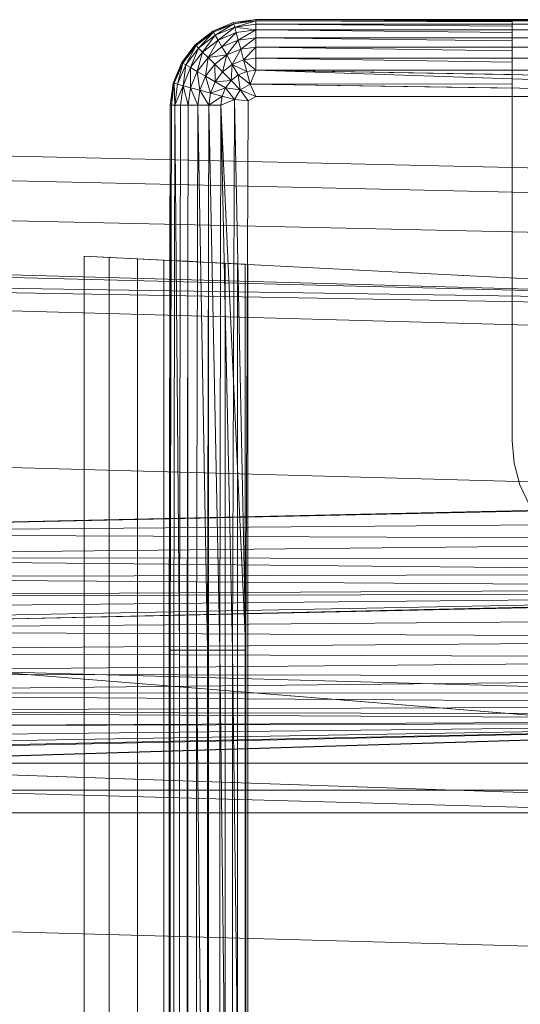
# Model space of a CAD drawing. Header units: metres. Extents: x 391.1 to 427.5, y 12.5 to 28.4.
# Tile 120 of 209: x 406.9862 to 407.072, y 26.4869 to 26.6556. Entities that reach past the tile are written whole.
import ezdxf

# ---------------------------------------------------------------- set-up
doc = ezdxf.new("R2010")
doc.units = ezdxf.units.M
doc.layers.add('A-DETL-____-MBND', color=7, linetype='Continuous', lineweight=18)

# ---------------------------------------------------------------- blocks, each defined once
blk = doc.blocks.new('Family - Inodor PA-152140-03_CLI_AIGUA_P0A')
at = {"layer": 'A-DETL-____-MBND', "color": 253, "true_color": 0xaaaaaa}
for p, q in [((0.56991, 0.40094), (0.57344, 0.40241)), ((0.56991, 0.40094), (0.57344, 0.40241)), ((0.56991, 0.40094), (0.57344, 0.40241)), ((0.57344, 0.40241), (0.56991, 0.40094)), ((0.57349, 0.40221), (0.56991, 0.40094)), ((0.57349, 0.40221), (0.56991, 0.40094)), ((0.57349, 0.40221), (0.57001, 0.40077)), ((0.57349, 0.40221), (0.57001, 0.40077)), ((0.57349, 0.40221), (0.57001, 0.40077)), ((0.57349, 0.40221), (0.57031, 0.40025)), ((0.57349, 0.40221), (0.57031, 0.40025)), ((0.57365, 0.40164), (0.57031, 0.40025)), ((0.57365, 0.40164), (0.57031, 0.40025)), ((0.57365, 0.40164), (0.57031, 0.40025)), ((0.57365, 0.40164), (0.57079, 0.39941)), ((0.57365, 0.40164), (0.57079, 0.39941)), ((0.57344, 0.40241), (0.57723, 0.40291)), ((0.57344, 0.40241), (0.57723, 0.40291)), ((0.57344, 0.40241), (0.57723, 0.40291)), ((0.57723, 0.40291), (0.57344, 0.40241)), ((0.57349, 0.40221), (0.57344, 0.40241)), ((0.57349, 0.40221), (0.57344, 0.40241)), ((0.57344, 0.40241), (0.57349, 0.40221)), ((0.57723, 0.40291), (0.57349, 0.40221)), ((0.57723, 0.40291), (0.57349, 0.40221)), ((0.57723, 0.40271), (0.57349, 0.40221)), ((0.57723, 0.40271), (0.57349, 0.40221)), ((0.57723, 0.40271), (0.57349, 0.40221)), ((0.57365, 0.40164), (0.57349, 0.40221)), ((0.57365, 0.40164), (0.57349, 0.40221)), ((0.57349, 0.40221), (0.57365, 0.40164)), ((0.57723, 0.40271), (0.57365, 0.40164)), ((0.57723, 0.40271), (0.57365, 0.40164)), ((0.57723, 0.40211), (0.57365, 0.40164)), ((0.57723, 0.40211), (0.57365, 0.40164)), ((0.57723, 0.40211), (0.57365, 0.40164)), ((0.5739, 0.4007), (0.57365, 0.40164)), ((0.57723, 0.40114), (0.57365, 0.40164)), ((0.57365, 0.40164), (0.57723, 0.40114)), ((0.57365, 0.40164), (0.5739, 0.4007)), ((0.57365, 0.40164), (0.5739, 0.4007)), ((0.57723, 0.40291), (0.71226, 0.40291)), ((0.57723, 0.40271), (0.57723, 0.40291)), ((0.57723, 0.40291), (0.71226, 0.40291)), ((0.57723, 0.40291), (0.71226, 0.40291)), ((0.71226, 0.40291), (0.57723, 0.40291)), ((0.62119, 0.40284), (0.57723, 0.40291)), ((0.57723, 0.40271), (0.57723, 0.40291)), ((0.62119, 0.40284), (0.57723, 0.40291)), ((0.57723, 0.40291), (0.57723, 0.40271)), ((0.71226, 0.40271), (0.57723, 0.40271)), ((0.57723, 0.40211), (0.57723, 0.40271)), ((0.62119, 0.40271), (0.57723, 0.40271)), ((0.62119, 0.40251), (0.57723, 0.40271)), ((0.57723, 0.40271), (0.62119, 0.40271)), ((0.57723, 0.40211), (0.57723, 0.40271)), ((0.62119, 0.40251), (0.57723, 0.40271)), ((0.57723, 0.40271), (0.57723, 0.40211)), ((0.71226, 0.40211), (0.57723, 0.40211)), ((0.57723, 0.40211), (0.57723, 0.40114)), ((0.62119, 0.40211), (0.57723, 0.40211)), ((0.62119, 0.40179), (0.57723, 0.40211)), ((0.57723, 0.40211), (0.62119, 0.40211)), ((0.57723, 0.40211), (0.57723, 0.40114)), ((0.57723, 0.40114), (0.57723, 0.40211)), ((0.62119, 0.40179), (0.57723, 0.40211)), ((0.62119, 0.4029), (0.67979, 0.4029)), ((0.62119, 0.4029), (0.62119, 0.40284)), ((0.62119, 0.40271), (0.62119, 0.40284)), ((0.62119, 0.40251), (0.62119, 0.40271)), ((0.62119, 0.40211), (0.62119, 0.40251)), ((0.62119, 0.40179), (0.62119, 0.40211)), ((0.62119, 0.40114), (0.62119, 0.40179)), ((0.56687, 0.39862), (0.56991, 0.40094)), ((0.56687, 0.39862), (0.56991, 0.40094)), ((0.56687, 0.39862), (0.56991, 0.40094)), ((0.56991, 0.40094), (0.56687, 0.39862)), ((0.57001, 0.40077), (0.56687, 0.39862)), ((0.57001, 0.40077), (0.56687, 0.39862)), ((0.57001, 0.40077), (0.56702, 0.39847)), ((0.57001, 0.40077), (0.56702, 0.39847)), ((0.57001, 0.40077), (0.56702, 0.39847)), ((0.57001, 0.40077), (0.56744, 0.39805)), ((0.57001, 0.40077), (0.56744, 0.39805)), ((0.57031, 0.40025), (0.56744, 0.39805)), ((0.57031, 0.40025), (0.56744, 0.39805)), ((0.57031, 0.40025), (0.56744, 0.39805)), ((0.57031, 0.40025), (0.56812, 0.39736)), ((0.57031, 0.40025), (0.56812, 0.39736)), ((0.57001, 0.40077), (0.56991, 0.40094)), ((0.57001, 0.40077), (0.56991, 0.40094)), ((0.56991, 0.40094), (0.57001, 0.40077)), ((0.57031, 0.40025), (0.57001, 0.40077)), ((0.57031, 0.40025), (0.57001, 0.40077)), ((0.57001, 0.40077), (0.57031, 0.40025)), ((0.57079, 0.39941), (0.57031, 0.40025)), ((0.57079, 0.39941), (0.57031, 0.40025)), ((0.57031, 0.40025), (0.57079, 0.39941)), ((0.5739, 0.4007), (0.57079, 0.39941)), ((0.5739, 0.4007), (0.57079, 0.39941)), ((0.5739, 0.4007), (0.57079, 0.39941)), ((0.5739, 0.4007), (0.57145, 0.39827)), ((0.5739, 0.4007), (0.57145, 0.39827)), ((0.57723, 0.40114), (0.5739, 0.4007)), ((0.57723, 0.40114), (0.5739, 0.4007)), ((0.57723, 0.40114), (0.5739, 0.4007)), ((0.57424, 0.39942), (0.5739, 0.4007)), ((0.57424, 0.39942), (0.5739, 0.4007)), ((0.5739, 0.4007), (0.57424, 0.39942)), ((0.57723, 0.40114), (0.57424, 0.39942)), ((0.57723, 0.40114), (0.57424, 0.39942)), ((0.71226, 0.40114), (0.57723, 0.40114)), ((0.57723, 0.39982), (0.57723, 0.40114)), ((0.62119, 0.40114), (0.57723, 0.40114)), ((0.62119, 0.40071), (0.57723, 0.40114)), ((0.57723, 0.40114), (0.62119, 0.40114)), ((0.57723, 0.39982), (0.57723, 0.40114)), ((0.62119, 0.40071), (0.57723, 0.40114)), ((0.57723, 0.40114), (0.57723, 0.39982)), ((0.62119, 0.40071), (0.62119, 0.40114)), ((0.62119, 0.39982), (0.62119, 0.40071)), ((0.56455, 0.39558), (0.56687, 0.39862)), ((0.56455, 0.39558), (0.56687, 0.39862)), ((0.56455, 0.39558), (0.56687, 0.39862)), ((0.56687, 0.39862), (0.56455, 0.39558)), ((0.56687, 0.39862), (0.56472, 0.39548)), ((0.56687, 0.39862), (0.56472, 0.39548)), ((0.56702, 0.39847), (0.56472, 0.39548)), ((0.56702, 0.39847), (0.56472, 0.39548)), ((0.56702, 0.39847), (0.56472, 0.39548)), ((0.56702, 0.39847), (0.56524, 0.39518)), ((0.56702, 0.39847), (0.56524, 0.39518)), ((0.56702, 0.39847), (0.56687, 0.39862)), ((0.56702, 0.39847), (0.56687, 0.39862)), ((0.56687, 0.39862), (0.56702, 0.39847)), ((0.56744, 0.39805), (0.56702, 0.39847)), ((0.56744, 0.39805), (0.56702, 0.39847)), ((0.56702, 0.39847), (0.56744, 0.39805)), ((0.57079, 0.39941), (0.56812, 0.39736)), ((0.57079, 0.39941), (0.56812, 0.39736)), ((0.57079, 0.39941), (0.56812, 0.39736)), ((0.57079, 0.39941), (0.56906, 0.39643)), ((0.57079, 0.39941), (0.56906, 0.39643)), ((0.57145, 0.39827), (0.56906, 0.39643)), ((0.57145, 0.39827), (0.56906, 0.39643)), ((0.57145, 0.39827), (0.56906, 0.39643)), ((0.57145, 0.39827), (0.57079, 0.39941)), ((0.57145, 0.39827), (0.57079, 0.39941)), ((0.57079, 0.39941), (0.57145, 0.39827)), ((0.57424, 0.39942), (0.57145, 0.39827)), ((0.57424, 0.39942), (0.57145, 0.39827)), ((0.57424, 0.39942), (0.57145, 0.39827)), ((0.57227, 0.39686), (0.57145, 0.39827)), ((0.57227, 0.39686), (0.57145, 0.39827)), ((0.57145, 0.39827), (0.57227, 0.39686)), ((0.57424, 0.39942), (0.57227, 0.39686)), ((0.57424, 0.39942), (0.57227, 0.39686)), ((0.57723, 0.39982), (0.57424, 0.39942)), ((0.57723, 0.39982), (0.57424, 0.39942)), ((0.57723, 0.39982), (0.57424, 0.39942)), ((0.57466, 0.39785), (0.57424, 0.39942)), ((0.57466, 0.39785), (0.57424, 0.39942)), ((0.57424, 0.39942), (0.57466, 0.39785)), ((0.57723, 0.39982), (0.57466, 0.39785)), ((0.57723, 0.39982), (0.57466, 0.39785)), ((0.57723, 0.39819), (0.57466, 0.39785)), ((0.57723, 0.39819), (0.57466, 0.39785)), ((0.57723, 0.39819), (0.57466, 0.39785)), ((0.57723, 0.39819), (0.57515, 0.39603)), ((0.57723, 0.39819), (0.57515, 0.39603)), ((0.71226, 0.39982), (0.57723, 0.39982)), ((0.57723, 0.39819), (0.57723, 0.39982)), ((0.62119, 0.39982), (0.57723, 0.39982)), ((0.62119, 0.39929), (0.57723, 0.39982)), ((0.57723, 0.39982), (0.62119, 0.39982)), ((0.57723, 0.39819), (0.57723, 0.39982)), ((0.62119, 0.39929), (0.57723, 0.39982)), ((0.57723, 0.39982), (0.57723, 0.39819)), ((0.71226, 0.39819), (0.57723, 0.39819)), ((0.57723, 0.39631), (0.57723, 0.39819)), ((0.62119, 0.39819), (0.57723, 0.39819)), ((0.62119, 0.39758), (0.57723, 0.39819)), ((0.57723, 0.39819), (0.62119, 0.39819)), ((0.57723, 0.39631), (0.57723, 0.39819)), ((0.62119, 0.39758), (0.57723, 0.39819)), ((0.57723, 0.39819), (0.57723, 0.39631)), ((0.62119, 0.39929), (0.62119, 0.39982)), ((0.62119, 0.39819), (0.62119, 0.39929)), ((0.62119, 0.39758), (0.62119, 0.39819)), ((0.56744, 0.39805), (0.56524, 0.39518)), ((0.56744, 0.39805), (0.56524, 0.39518)), ((0.56744, 0.39805), (0.56524, 0.39518)), ((0.56744, 0.39805), (0.56608, 0.3947)), ((0.56744, 0.39805), (0.56608, 0.3947)), ((0.56812, 0.39736), (0.56608, 0.3947)), ((0.56812, 0.39736), (0.56608, 0.3947)), ((0.56812, 0.39736), (0.56608, 0.3947)), ((0.56812, 0.39736), (0.56722, 0.39404)), ((0.56812, 0.39736), (0.56722, 0.39404)), ((0.56812, 0.39736), (0.56744, 0.39805)), ((0.56812, 0.39736), (0.56744, 0.39805)), ((0.56744, 0.39805), (0.56812, 0.39736)), ((0.56906, 0.39643), (0.56812, 0.39736)), ((0.56906, 0.39643), (0.56812, 0.39736)), ((0.56812, 0.39736), (0.56906, 0.39643)), ((0.57227, 0.39686), (0.56906, 0.39643)), ((0.57227, 0.39686), (0.56906, 0.39643)), ((0.57227, 0.39686), (0.57021, 0.39528)), ((0.57227, 0.39686), (0.57021, 0.39528)), ((0.57227, 0.39686), (0.57021, 0.39528)), ((0.57227, 0.39686), (0.57154, 0.39395)), ((0.57227, 0.39686), (0.57154, 0.39395)), ((0.57466, 0.39785), (0.57227, 0.39686)), ((0.57466, 0.39785), (0.57227, 0.39686)), ((0.57466, 0.39785), (0.57227, 0.39686)), ((0.57321, 0.39523), (0.57227, 0.39686)), ((0.57321, 0.39523), (0.57227, 0.39686)), ((0.57227, 0.39686), (0.57321, 0.39523)), ((0.57466, 0.39785), (0.57321, 0.39523)), ((0.57466, 0.39785), (0.57321, 0.39523)), ((0.57515, 0.39603), (0.57466, 0.39785)), ((0.57515, 0.39603), (0.57466, 0.39785)), ((0.57466, 0.39785), (0.57515, 0.39603)), ((0.62119, 0.39631), (0.62119, 0.39758)), ((0.56308, 0.39205), (0.56455, 0.39558)), ((0.56308, 0.39205), (0.56455, 0.39558)), ((0.56308, 0.39205), (0.56455, 0.39558)), ((0.56455, 0.39558), (0.56308, 0.39205)), ((0.56455, 0.39558), (0.56328, 0.392)), ((0.56455, 0.39558), (0.56328, 0.392)), ((0.56472, 0.39548), (0.56328, 0.392)), ((0.56472, 0.39548), (0.56328, 0.392)), ((0.56472, 0.39548), (0.56328, 0.392)), ((0.56472, 0.39548), (0.56385, 0.39184)), ((0.56472, 0.39548), (0.56385, 0.39184)), ((0.56524, 0.39518), (0.56385, 0.39184)), ((0.56524, 0.39518), (0.56385, 0.39184)), ((0.56524, 0.39518), (0.56385, 0.39184)), ((0.56472, 0.39548), (0.56455, 0.39558)), ((0.56472, 0.39548), (0.56455, 0.39558)), ((0.56455, 0.39558), (0.56472, 0.39548)), ((0.56524, 0.39518), (0.56472, 0.39548)), ((0.56524, 0.39518), (0.56472, 0.39548)), ((0.56472, 0.39548), (0.56524, 0.39518)), ((0.56524, 0.39518), (0.56479, 0.39159)), ((0.56524, 0.39518), (0.56479, 0.39159)), ((0.56608, 0.3947), (0.56524, 0.39518)), ((0.56608, 0.3947), (0.56524, 0.39518)), ((0.56524, 0.39518), (0.56608, 0.3947)), ((0.56906, 0.39643), (0.56722, 0.39404)), ((0.56906, 0.39643), (0.56722, 0.39404)), ((0.56906, 0.39643), (0.56722, 0.39404)), ((0.56906, 0.39643), (0.56863, 0.39322)), ((0.56906, 0.39643), (0.56863, 0.39322)), ((0.57021, 0.39528), (0.56863, 0.39322)), ((0.57021, 0.39528), (0.56863, 0.39322)), ((0.57021, 0.39528), (0.56863, 0.39322)), ((0.57021, 0.39528), (0.56906, 0.39643)), ((0.57021, 0.39528), (0.56906, 0.39643)), ((0.56906, 0.39643), (0.57021, 0.39528)), ((0.57154, 0.39395), (0.57021, 0.39528)), ((0.57154, 0.39395), (0.57021, 0.39528)), ((0.57021, 0.39528), (0.57154, 0.39395)), ((0.57021, 0.39528), (0.57026, 0.39228)), ((0.57021, 0.39528), (0.57026, 0.39228)), ((0.57321, 0.39523), (0.57154, 0.39395)), ((0.57321, 0.39523), (0.57154, 0.39395)), ((0.57321, 0.39523), (0.57154, 0.39395)), ((0.57321, 0.39523), (0.57301, 0.39248)), ((0.57321, 0.39523), (0.57301, 0.39248)), ((0.57515, 0.39603), (0.57321, 0.39523)), ((0.57515, 0.39603), (0.57321, 0.39523)), ((0.57515, 0.39603), (0.57321, 0.39523)), ((0.57425, 0.39343), (0.57321, 0.39523)), ((0.57569, 0.39402), (0.57321, 0.39523)), ((0.57321, 0.39523), (0.57569, 0.39402)), ((0.57321, 0.39523), (0.57425, 0.39343)), ((0.57321, 0.39523), (0.57425, 0.39343)), ((0.57723, 0.39631), (0.57515, 0.39603)), ((0.57723, 0.39631), (0.57515, 0.39603)), ((0.57723, 0.39631), (0.57515, 0.39603)), ((0.57515, 0.39603), (0.57569, 0.39402)), ((0.57723, 0.39423), (0.57515, 0.39603)), ((0.57515, 0.39603), (0.57569, 0.39402)), ((0.57515, 0.39603), (0.57723, 0.39423)), ((0.57515, 0.39603), (0.57569, 0.39402)), ((0.71226, 0.39631), (0.57723, 0.39631)), ((0.57723, 0.39631), (0.57723, 0.39423)), ((0.62119, 0.39631), (0.57723, 0.39631)), ((0.62119, 0.39563), (0.57723, 0.39631)), ((0.57723, 0.39631), (0.62119, 0.39631)), ((0.57723, 0.39631), (0.57723, 0.39423)), ((0.57723, 0.39423), (0.57723, 0.39631)), ((0.62119, 0.39563), (0.57723, 0.39631)), ((0.62119, 0.39563), (0.62119, 0.39631)), ((0.62119, 0.39423), (0.62119, 0.39563)), ((0.56608, 0.3947), (0.56479, 0.39159)), ((0.56608, 0.3947), (0.56479, 0.39159)), ((0.56608, 0.3947), (0.56479, 0.39159)), ((0.56608, 0.3947), (0.56607, 0.39125)), ((0.56608, 0.3947), (0.56607, 0.39125)), ((0.56722, 0.39404), (0.56607, 0.39125)), ((0.56722, 0.39404), (0.56607, 0.39125)), ((0.56722, 0.39404), (0.56607, 0.39125)), ((0.56722, 0.39404), (0.56608, 0.3947)), ((0.56722, 0.39404), (0.56608, 0.3947)), ((0.56608, 0.3947), (0.56722, 0.39404)), ((0.56863, 0.39322), (0.56722, 0.39404)), ((0.56863, 0.39322), (0.56722, 0.39404)), ((0.56722, 0.39404), (0.56863, 0.39322)), ((0.56722, 0.39404), (0.56764, 0.39083)), ((0.56722, 0.39404), (0.56764, 0.39083)), ((0.56863, 0.39322), (0.56764, 0.39083)), ((0.56863, 0.39322), (0.56764, 0.39083)), ((0.56863, 0.39322), (0.56764, 0.39083)), ((0.57026, 0.39228), (0.56863, 0.39322)), ((0.57026, 0.39228), (0.56863, 0.39322)), ((0.56863, 0.39322), (0.57026, 0.39228)), ((0.56863, 0.39322), (0.56946, 0.39034)), ((0.56863, 0.39322), (0.56946, 0.39034)), ((0.57154, 0.39395), (0.57026, 0.39228)), ((0.57154, 0.39395), (0.57026, 0.39228)), ((0.57154, 0.39395), (0.57026, 0.39228)), ((0.57301, 0.39248), (0.57154, 0.39395)), ((0.57301, 0.39248), (0.57154, 0.39395)), ((0.57154, 0.39395), (0.57301, 0.39248)), ((0.57425, 0.39343), (0.57301, 0.39248)), ((0.57425, 0.39343), (0.57301, 0.39248)), ((0.57425, 0.39343), (0.57301, 0.39248)), ((0.57569, 0.39402), (0.57425, 0.39343)), ((0.57569, 0.39402), (0.57425, 0.39343)), ((0.57569, 0.39402), (0.57425, 0.39343)), ((0.57626, 0.39188), (0.57425, 0.39343)), ((0.57425, 0.39343), (0.57458, 0.39091)), ((0.57626, 0.39188), (0.57425, 0.39343)), ((0.57425, 0.39343), (0.57458, 0.39091)), ((0.57425, 0.39343), (0.57626, 0.39188)), ((0.57425, 0.39343), (0.57458, 0.39091)), ((0.57723, 0.39423), (0.57569, 0.39402)), ((0.57723, 0.39423), (0.57569, 0.39402)), ((0.57723, 0.39423), (0.57569, 0.39402)), ((0.57626, 0.39188), (0.57569, 0.39402)), ((0.57626, 0.39188), (0.57569, 0.39402)), ((0.57569, 0.39402), (0.57626, 0.39188)), ((0.57723, 0.39423), (0.57626, 0.39188)), ((0.57723, 0.39423), (0.57626, 0.39188)), ((0.57626, 0.39188), (0.57723, 0.39423)), ((0.71226, 0.39423), (0.57723, 0.39423)), ((0.71226, 0.39201), (0.57723, 0.39423)), ((0.71226, 0.38973), (0.57723, 0.39423)), ((0.62119, 0.39423), (0.57723, 0.39423)), ((0.62119, 0.3935), (0.57723, 0.39423)), ((0.57723, 0.39423), (0.62119, 0.39423)), ((0.62119, 0.3935), (0.57723, 0.39423)), ((0.62119, 0.3935), (0.62119, 0.39423)), ((0.62119, 0.39192), (0.62119, 0.3935)), ((0.56258, 0.38826), (0.56308, 0.39205)), ((0.56258, 0.38826), (0.56308, 0.39205)), ((0.56258, 0.38826), (0.56308, 0.39205)), ((0.56308, 0.39205), (0.56258, 0.38826)), ((0.56308, 0.39205), (0.56278, 0.38826)), ((0.56308, 0.39205), (0.56278, 0.38826)), ((0.56328, 0.392), (0.56278, 0.38826)), ((0.56328, 0.392), (0.56278, 0.38826)), ((0.56328, 0.392), (0.56278, 0.38826)), ((0.56328, 0.392), (0.56308, 0.39205)), ((0.56328, 0.392), (0.56308, 0.39205)), ((0.56308, 0.39205), (0.56328, 0.392)), ((0.56385, 0.39184), (0.56328, 0.392)), ((0.56385, 0.39184), (0.56328, 0.392)), ((0.56328, 0.392), (0.56385, 0.39184)), ((0.56328, 0.392), (0.56338, 0.38826)), ((0.56328, 0.392), (0.56338, 0.38826)), ((0.56385, 0.39184), (0.56338, 0.38826)), ((0.56385, 0.39184), (0.56338, 0.38826)), ((0.56385, 0.39184), (0.56338, 0.38826)), ((0.56479, 0.39159), (0.56338, 0.38826)), ((0.56479, 0.39159), (0.56338, 0.38826)), ((0.56479, 0.39159), (0.56385, 0.39184)), ((0.56479, 0.39159), (0.56385, 0.39184)), ((0.56385, 0.39184), (0.56479, 0.39159)), ((0.56435, 0.38826), (0.56479, 0.39159)), ((0.56479, 0.39159), (0.56435, 0.38826)), ((0.56479, 0.39159), (0.56435, 0.38826)), ((0.56607, 0.39125), (0.56479, 0.39159)), ((0.56607, 0.39125), (0.56479, 0.39159)), ((0.56479, 0.39159), (0.56607, 0.39125)), ((0.56479, 0.39159), (0.56567, 0.38826)), ((0.56479, 0.39159), (0.56567, 0.38826)), ((0.57026, 0.39228), (0.56946, 0.39034)), ((0.57026, 0.39228), (0.56946, 0.39034)), ((0.57026, 0.39228), (0.56946, 0.39034)), ((0.57301, 0.39248), (0.57026, 0.39228)), ((0.57301, 0.39248), (0.57026, 0.39228)), ((0.57206, 0.39124), (0.57026, 0.39228)), ((0.57206, 0.39124), (0.57026, 0.39228)), ((0.57026, 0.39228), (0.57206, 0.39124)), ((0.57301, 0.39248), (0.57206, 0.39124)), ((0.57301, 0.39248), (0.57206, 0.39124)), ((0.57301, 0.39248), (0.57206, 0.39124)), ((0.57458, 0.39091), (0.57301, 0.39248)), ((0.57458, 0.39091), (0.57301, 0.39248)), ((0.57301, 0.39248), (0.57458, 0.39091)), ((0.57626, 0.39188), (0.57458, 0.39091)), ((0.57626, 0.39188), (0.57458, 0.39091)), ((0.62119, 0.39192), (0.57626, 0.39188)), ((0.57626, 0.39188), (0.62119, 0.39192)), ((0.71226, 0.38973), (0.57626, 0.39188)), ((0.57626, 0.39188), (0.57723, 0.38973)), ((0.62119, 0.39117), (0.57626, 0.39188)), ((0.57723, 0.38973), (0.57626, 0.39188)), ((0.62119, 0.39117), (0.57626, 0.39188)), ((0.57626, 0.39188), (0.57723, 0.38973)), ((0.62119, 0.39117), (0.62119, 0.39192)), ((0.56607, 0.39125), (0.56567, 0.38826)), ((0.56607, 0.39125), (0.56567, 0.38826)), ((0.56607, 0.39125), (0.56567, 0.38826)), ((0.56764, 0.39083), (0.56607, 0.39125)), ((0.56764, 0.39083), (0.56607, 0.39125)), ((0.56607, 0.39125), (0.56764, 0.39083)), ((0.56607, 0.39125), (0.5673, 0.38826)), ((0.56607, 0.39125), (0.5673, 0.38826)), ((0.56764, 0.39083), (0.5673, 0.38826)), ((0.56764, 0.39083), (0.5673, 0.38826)), ((0.56764, 0.39083), (0.5673, 0.38826)), ((0.56946, 0.39034), (0.56764, 0.39083)), ((0.56946, 0.39034), (0.56764, 0.39083)), ((0.56764, 0.39083), (0.56946, 0.39034)), ((0.56764, 0.39083), (0.56918, 0.38826)), ((0.56764, 0.39083), (0.56918, 0.38826)), ((0.56946, 0.39034), (0.56918, 0.38826)), ((0.56946, 0.39034), (0.56918, 0.38826)), ((0.56946, 0.39034), (0.56918, 0.38826)), ((0.57147, 0.3898), (0.56918, 0.38826)), ((0.57147, 0.3898), (0.56918, 0.38826)), ((0.57206, 0.39124), (0.56946, 0.39034)), ((0.57206, 0.39124), (0.56946, 0.39034)), ((0.57147, 0.3898), (0.56946, 0.39034)), ((0.57147, 0.3898), (0.56946, 0.39034)), ((0.56946, 0.39034), (0.57147, 0.3898)), ((0.57126, 0.38826), (0.57147, 0.3898)), ((0.57147, 0.3898), (0.57126, 0.38826)), ((0.57147, 0.3898), (0.57126, 0.38826)), ((0.57206, 0.39124), (0.57147, 0.3898)), ((0.57206, 0.39124), (0.57147, 0.3898)), ((0.57206, 0.39124), (0.57147, 0.3898)), ((0.57361, 0.38923), (0.57147, 0.3898)), ((0.57361, 0.38923), (0.57147, 0.3898)), ((0.57147, 0.3898), (0.57361, 0.38923)), ((0.57458, 0.39091), (0.57206, 0.39124)), ((0.57361, 0.38923), (0.57206, 0.39124)), ((0.57458, 0.39091), (0.57206, 0.39124)), ((0.57206, 0.39124), (0.57458, 0.39091)), ((0.57206, 0.39124), (0.57361, 0.38923)), ((0.57206, 0.39124), (0.57361, 0.38923)), ((0.57458, 0.39091), (0.57361, 0.38923)), ((0.57458, 0.39091), (0.57361, 0.38923)), ((0.57458, 0.39091), (0.57361, 0.38923)), ((0.57596, 0.38899), (0.57458, 0.39091)), ((0.57723, 0.38973), (0.57458, 0.39091)), ((0.57458, 0.39091), (0.57723, 0.38973)), ((0.57458, 0.39091), (0.57596, 0.38899)), ((0.57458, 0.39091), (0.57596, 0.38899)), ((0.62119, 0.38973), (0.62119, 0.39117)), ((0.56238, 0.29485), (0.56258, 0.38826)), ((0.56258, 0.38826), (0.56238, 0.29485)), ((0.56278, 0.38826), (0.56258, 0.38826)), ((0.56278, 0.38826), (0.56258, 0.29485)), ((0.56258, 0.01465), (0.56258, 0.38826)), ((0.56258, 0.01465), (0.56258, 0.38826)), ((0.56278, 0.38826), (0.56258, 0.38826)), ((0.56278, 0.38826), (0.56258, 0.29485)), ((0.56278, 0.38826), (0.56258, 0.29485)), ((0.56278, 0.38826), (0.56258, 0.38826)), ((0.56258, 0.29485), (0.56258, 0.38826)), ((0.56258, 0.38826), (0.56258, 0.29485)), ((0.56338, 0.38826), (0.56278, 0.38826)), ((0.56338, 0.38826), (0.56278, 0.38826)), ((0.56338, 0.38826), (0.56278, 0.38826)), ((0.56338, 0.38826), (0.56318, 0.29485)), ((0.56338, 0.38826), (0.56318, 0.29485)), ((0.56338, 0.38826), (0.56318, 0.29485)), ((0.56435, 0.38826), (0.56338, 0.38826)), ((0.56435, 0.38826), (0.56338, 0.38826)), ((0.56435, 0.38826), (0.56338, 0.38826)), ((0.56415, 0.29485), (0.56338, 0.38826)), ((0.56338, 0.38826), (0.56415, 0.29485)), ((0.56435, 0.38826), (0.56415, 0.29485)), ((0.56435, 0.38826), (0.56415, 0.29485)), ((0.56435, 0.38826), (0.56415, 0.29485)), ((0.56567, 0.38826), (0.56435, 0.38826)), ((0.56567, 0.38826), (0.56435, 0.38826)), ((0.56567, 0.38826), (0.56435, 0.38826)), ((0.56567, 0.38826), (0.56547, 0.29485)), ((0.56567, 0.38826), (0.56547, 0.29485)), ((0.56567, 0.38826), (0.56547, 0.29485)), ((0.5673, 0.38826), (0.56567, 0.38826)), ((0.5673, 0.38826), (0.56567, 0.38826)), ((0.5673, 0.38826), (0.56567, 0.38826)), ((0.5673, 0.38826), (0.5671, 0.29485)), ((0.5673, 0.38826), (0.5671, 0.29485)), ((0.5673, 0.38826), (0.5671, 0.29485)), ((0.56918, 0.38826), (0.5673, 0.38826)), ((0.56918, 0.38826), (0.5673, 0.38826)), ((0.56918, 0.38826), (0.5673, 0.38826)), ((0.56898, 0.29485), (0.5673, 0.38826)), ((0.5673, 0.38826), (0.56898, 0.29485)), ((0.56918, 0.38826), (0.56898, 0.29485)), ((0.56918, 0.38826), (0.56898, 0.29485)), ((0.56918, 0.38826), (0.56898, 0.29485)), ((0.57126, 0.38826), (0.56918, 0.38826)), ((0.57126, 0.38826), (0.56918, 0.38826)), ((0.57126, 0.38826), (0.56918, 0.38826)), ((0.57106, 0.29485), (0.56918, 0.38826)), ((0.56918, 0.38826), (0.57106, 0.29485)), ((0.57126, 0.38826), (0.57106, 0.29485)), ((0.57126, 0.38826), (0.57106, 0.29485)), ((0.57126, 0.38826), (0.57106, 0.29485)), ((0.57361, 0.38923), (0.57126, 0.38826)), ((0.57361, 0.38923), (0.57126, 0.38826)), ((0.57361, 0.38923), (0.57126, 0.38826)), ((0.57556, 0.29485), (0.57126, 0.38826)), ((0.57328, 0.29485), (0.57126, 0.38826)), ((0.57328, 0.29485), (0.57126, 0.38826)), ((0.57126, 0.38826), (0.57328, 0.29485)), ((0.57361, 0.38923), (0.57328, 0.29485)), ((0.57361, 0.38923), (0.57328, 0.29485)), ((0.57596, 0.38899), (0.57361, 0.38923)), ((0.57596, 0.38899), (0.57361, 0.38923)), ((0.57596, 0.38899), (0.57361, 0.38923)), ((0.57556, 0.29485), (0.57361, 0.38923)), ((0.57361, 0.38923), (0.57556, 0.29485)), ((0.57596, 0.38899), (0.57556, 0.29485)), ((0.57596, 0.38899), (0.57556, 0.29485)), ((0.57596, 0.38899), (0.57556, 0.29485)), ((0.57723, 0.38973), (0.57596, 0.38899)), ((0.57723, 0.38973), (0.57596, 0.38899)), ((0.57723, 0.38973), (0.57596, 0.38899)), ((0.71226, 0.38973), (0.57723, 0.38973)), ((0.62119, 0.38973), (0.57723, 0.38973)), ((0.57723, 0.38973), (0.62119, 0.38973)), ((0.62119, 0.38949), (0.62119, 0.38973)), ((0.62119, 0.38949), (0.62119, 0.35922)), ((0.72747, 0.37522), (0.40793, 0.38234)), ((0.72747, 0.37522), (0.40793, 0.38234)), ((0.72725, 0.371), (0.40776, 0.37812)), ((0.72725, 0.371), (0.40776, 0.37812)), ((0.72691, 0.36417), (0.40749, 0.37128)), ((0.72691, 0.36417), (0.40749, 0.37128)), ((0.21652, 0.36797), (0.7262, 0.35389)), ((0.7262, 0.35389), (0.21652, 0.36678)), ((0.7262, 0.35389), (0.21652, 0.36184)), ((0.7262, 0.35271), (0.21652, 0.36184)), ((0.7262, 0.34776), (0.21652, 0.36184)), ((0.55211, 0.36218), (0.54781, 0.3624)), ((0.54781, 0.3624), (0.54781, 0.04228)), ((0.54781, 0.3624), (0.71226, 0.35403)), ((0.55211, 0.04249), (0.55211, 0.36218)), ((0.55695, 0.36194), (0.55211, 0.36218)), ((0.55695, 0.04274), (0.55695, 0.36194)), ((0.56149, 0.36171), (0.55695, 0.36194)), ((0.56149, 0.04297), (0.56149, 0.36171)), ((0.56559, 0.3615), (0.56149, 0.36171)), ((0.5656, 0.04318), (0.56559, 0.3615)), ((0.56914, 0.36132), (0.56559, 0.3615)), ((0.56914, 0.04336), (0.56914, 0.36132)), ((0.57201, 0.36117), (0.56914, 0.36132)), ((0.57201, 0.04351), (0.57201, 0.36117)), ((0.57413, 0.36106), (0.57201, 0.36117)), ((0.57413, 0.04361), (0.57413, 0.36106)), ((0.57542, 0.361), (0.57413, 0.36106)), ((0.57542, 0.04368), (0.57542, 0.361)), ((0.57586, 0.36098), (0.57542, 0.361)), ((0.57586, 0.0437), (0.57586, 0.36098)), ((0.71226, 0.35403), (0.57586, 0.36098)), ((0.62119, 0.35922), (0.62119, 0.35813)), ((0.62119, 0.35813), (0.62119, 0.33073)), ((0.7262, 0.32087), (0.21652, 0.33495)), ((0.62119, 0.33073), (0.62152, 0.32692)), ((0.62251, 0.32322), (0.62152, 0.32692)), ((0.62251, 0.32322), (0.62413, 0.31974)), ((0.44565, 0.31489), (0.7262, 0.32102)), ((0.72555, 0.32088), (0.44565, 0.31489)), ((0.72555, 0.32088), (0.44565, 0.31489)), ((0.72555, 0.31713), (0.44565, 0.31489)), ((0.72555, 0.31713), (0.44565, 0.31489)), ((0.72555, 0.31371), (0.44565, 0.31489)), ((0.44565, 0.31489), (0.72555, 0.31371)), ((0.72555, 0.31371), (0.44566, 0.31079)), ((0.72555, 0.31371), (0.44566, 0.31079)), ((0.72555, 0.31043), (0.44566, 0.31079)), ((0.44566, 0.31079), (0.72555, 0.31043)), ((0.44566, 0.31079), (0.72555, 0.30799)), ((0.44566, 0.31079), (0.72555, 0.30799)), ((0.72555, 0.30799), (0.44566, 0.30737)), ((0.72555, 0.30799), (0.44566, 0.30737)), ((0.72555, 0.30554), (0.44566, 0.30737)), ((0.44566, 0.30737), (0.72555, 0.30554)), ((0.72555, 0.30554), (0.44566, 0.30409)), ((0.72555, 0.30554), (0.44566, 0.30409)), ((0.72555, 0.30454), (0.44566, 0.30409)), ((0.72555, 0.30454), (0.44566, 0.30165)), ((0.72555, 0.30454), (0.44566, 0.30409)), ((0.72555, 0.30454), (0.44566, 0.2992)), ((0.72555, 0.30454), (0.44566, 0.30165)), ((0.72555, 0.30454), (0.44566, 0.2992)), ((0.44571, 0.29829), (0.7262, 0.30443)), ((0.7256, 0.30429), (0.44571, 0.29829)), ((0.7256, 0.30429), (0.44571, 0.29829)), ((0.72555, 0.30454), (0.44572, 0.2982)), ((0.72555, 0.30454), (0.44572, 0.2982)), ((0.7256, 0.30052), (0.44571, 0.29829)), ((0.7256, 0.30052), (0.44571, 0.29829)), ((0.7262, 0.28584), (0.21652, 0.29991)), ((0.7256, 0.29687), (0.44571, 0.29829)), ((0.44571, 0.29829), (0.7256, 0.29687)), ((0.72561, 0.27553), (0.44572, 0.2982)), ((0.44572, 0.2982), (0.72561, 0.27553)), ((0.7256, 0.29687), (0.44571, 0.29452)), ((0.7256, 0.29687), (0.44571, 0.29452)), ((0.7256, 0.29343), (0.44571, 0.29452)), ((0.44571, 0.29452), (0.7256, 0.29343)), ((0.56258, 0.29485), (0.56238, 0.29485)), ((0.56238, 0.10805), (0.56238, 0.29485)), ((0.56258, 0.29485), (0.56238, 0.29485)), ((0.56258, 0.29485), (0.56238, 0.29485)), ((0.56238, 0.29485), (0.56238, 0.10805)), ((0.56318, 0.29485), (0.56258, 0.29485)), ((0.56258, 0.29485), (0.56258, 0.10805)), ((0.56318, 0.29485), (0.56258, 0.29485)), ((0.56318, 0.29485), (0.56258, 0.29485)), ((0.56258, 0.29485), (0.56258, 0.10805)), ((0.56258, 0.29485), (0.56258, 0.10805)), ((0.56415, 0.29485), (0.56318, 0.29485)), ((0.56318, 0.29485), (0.56318, 0.10805)), ((0.56415, 0.29485), (0.56318, 0.29485)), ((0.56415, 0.29485), (0.56318, 0.29485)), ((0.56318, 0.29485), (0.56318, 0.10805)), ((0.56318, 0.29485), (0.56318, 0.10805)), ((0.56547, 0.29485), (0.56415, 0.29485)), ((0.56415, 0.29485), (0.56415, 0.10805)), ((0.56547, 0.29485), (0.56415, 0.29485)), ((0.56547, 0.29485), (0.56415, 0.29485)), ((0.56415, 0.29485), (0.56415, 0.10805)), ((0.56415, 0.29485), (0.56415, 0.10805)), ((0.56547, 0.29485), (0.56547, 0.10805)), ((0.5671, 0.29485), (0.56547, 0.29485)), ((0.5671, 0.29485), (0.56547, 0.29485)), ((0.56547, 0.29485), (0.56547, 0.10805)), ((0.56547, 0.29485), (0.56547, 0.10805)), ((0.5671, 0.29485), (0.5671, 0.10805)), ((0.56898, 0.29485), (0.5671, 0.29485)), ((0.56898, 0.29485), (0.5671, 0.29485)), ((0.56898, 0.10805), (0.5671, 0.29485)), ((0.5671, 0.29485), (0.5671, 0.10805)), ((0.5671, 0.29485), (0.56898, 0.10805)), ((0.5671, 0.29485), (0.5671, 0.10805)), ((0.56898, 0.29485), (0.56898, 0.10805)), ((0.57106, 0.29485), (0.56898, 0.29485)), ((0.57106, 0.29485), (0.56898, 0.29485)), ((0.56898, 0.29485), (0.56898, 0.10805)), ((0.56898, 0.29485), (0.56898, 0.10805)), ((0.57106, 0.29485), (0.57106, 0.10805)), ((0.57328, 0.29485), (0.57106, 0.29485)), ((0.57328, 0.29485), (0.57106, 0.29485)), ((0.57328, 0.10805), (0.57106, 0.29485)), ((0.57106, 0.29485), (0.57106, 0.10805)), ((0.57106, 0.29485), (0.57328, 0.10805)), ((0.57106, 0.29485), (0.57106, 0.10805)), ((0.57328, 0.29485), (0.57328, 0.10805)), ((0.57556, 0.29485), (0.57328, 0.29485)), ((0.57556, 0.29485), (0.57328, 0.29485)), ((0.57556, 0.10805), (0.57328, 0.29485)), ((0.57328, 0.29485), (0.57328, 0.10805)), ((0.57328, 0.29485), (0.57556, 0.10805)), ((0.57328, 0.29485), (0.57328, 0.10805)), ((0.57556, 0.29485), (0.57556, 0.10805)), ((0.57556, 0.29485), (0.57556, 0.10805)), ((0.57556, 0.29485), (0.57556, 0.10805)), ((0.7256, 0.29343), (0.44571, 0.29086)), ((0.7256, 0.29343), (0.44571, 0.29086)), ((0.7256, 0.29033), (0.44571, 0.29086)), ((0.44571, 0.29086), (0.7256, 0.29033)), ((0.7256, 0.29033), (0.44571, 0.28743)), ((0.7256, 0.29033), (0.44571, 0.28743)), ((0.7256, 0.28766), (0.44571, 0.28743)), ((0.7256, 0.28766), (0.44571, 0.28743)), ((0.7256, 0.28548), (0.44571, 0.28743)), ((0.44571, 0.28743), (0.7256, 0.28548)), ((0.7256, 0.28548), (0.44571, 0.28433)), ((0.7256, 0.28548), (0.44571, 0.28433)), ((0.7256, 0.28388), (0.44571, 0.28433)), ((0.44571, 0.28433), (0.7256, 0.28388)), ((0.44571, 0.28433), (0.7256, 0.2829)), ((0.44571, 0.28433), (0.7256, 0.2829)), ((0.7256, 0.28259), (0.2042, 0.26645)), ((0.7256, 0.28259), (0.21593, 0.26697)), ((0.7256, 0.28259), (0.21593, 0.26697)), ((0.7256, 0.2829), (0.44571, 0.28165)), ((0.7256, 0.2829), (0.44571, 0.28165)), ((0.7256, 0.28259), (0.44571, 0.27659)), ((0.7256, 0.28259), (0.44571, 0.28165)), ((0.7256, 0.28259), (0.44571, 0.27948)), ((0.7256, 0.28259), (0.44571, 0.28165)), ((0.7256, 0.28259), (0.44571, 0.27788)), ((0.7256, 0.28259), (0.44571, 0.27948)), ((0.7256, 0.28259), (0.44571, 0.2769)), ((0.7256, 0.28259), (0.44571, 0.27788)), ((0.7256, 0.28259), (0.44571, 0.27659)), ((0.7256, 0.28259), (0.44571, 0.2769)), ((0.7256, 0.28259), (0.44571, 0.27659)), ((0.7256, 0.28259), (0.44571, 0.27659)), ((0.7262, 0.26508), (0.21652, 0.27916)), ((0.72561, 0.26697), (0.44571, 0.27659)), ((0.44571, 0.27659), (0.72561, 0.26697)), ((0.72561, 0.27553), (0.44571, 0.27553)), ((0.72561, 0.27553), (0.44571, 0.27553)), ((0.72561, 0.27086), (0.44571, 0.27086)), ((0.72561, 0.27086), (0.44571, 0.27086)), ((0.44571, 0.26697), (0.72561, 0.26697)), ((0.72561, 0.26697), (0.44571, 0.26697)), ((0.72561, 0.26697), (0.44571, 0.26697)), ((0.72561, 0.26697), (0.44571, 0.26697)), ((0.7262, 0.24131), (0.21652, 0.25539))]:
    blk.add_line(p, q, dxfattribs=at)
blk = doc.blocks.new('LONDR55-XX_ZZ-ARQ-CAA-M3D-Londres55_ifc-1-03_CLI_AIGUA_P0A')
at = {"layer": 'A-DETL-____-MBND', "color": 253, "lineweight": 18, "true_color": 0xaaaaaa}
blk.add_blockref('Family - Inodor PA-152140-03_CLI_AIGUA_P0A', (406.44946, 26.25274), dxfattribs=at)

msp = doc.modelspace()

# ---------------------------------------------------------------- block references
at = {"lineweight": 5}
msp.add_blockref('LONDR55-XX_ZZ-ARQ-CAA-M3D-Londres55_ifc-1-03_CLI_AIGUA_P0A', (0, 0), dxfattribs=at)

doc.saveas('drawing.dxf')
